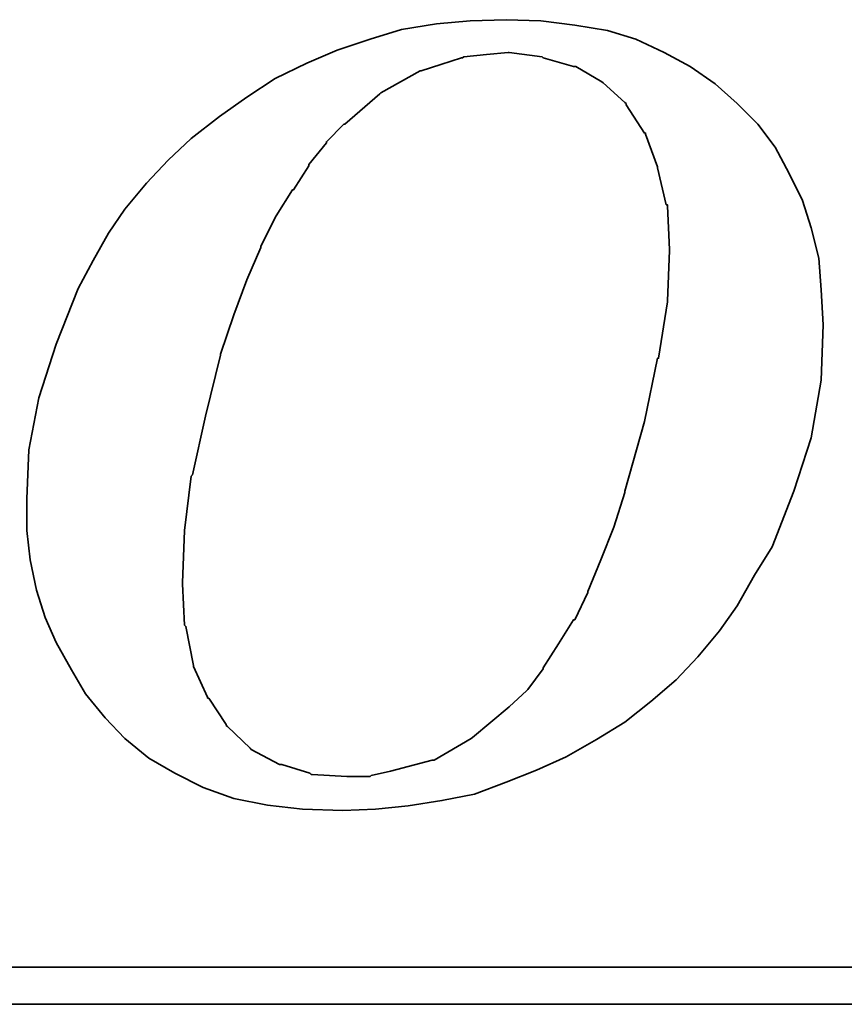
# Model space of a CAD drawing. Extents: x 10 to 201, y 57 to 158.
# Tile 42 of 49: x 148.58 to 150.37, y 103.92 to 106.06. Entities that reach past the tile are written whole.
import ezdxf

# ---------------------------------------------------------------- set-up
doc = ezdxf.new("R2010")
doc.units = 0
doc.header["$LTSCALE"] = 3
doc.header["$MEASUREMENT"] = 0
doc.layers.add('DIM', color=4, linetype='Continuous')
doc.layers.add('layer 1', color=7, linetype='Continuous')

# ---------------------------------------------------------------- blocks, each defined once
blk = doc.blocks.new('TBI MOTION logo(完整正式版)')
at = {"layer": 'layer 1', "color": 22, "lineweight": 35}
for points, knots in [([(35.79625, -6.98375), (35.79625, -6.98375), (36.23125, -7.43875), (36.23125, -7.43875), (36.23125, -7.43875), (36.23125, -7.43875), (36.75625, -7.87125), (36.75625, -7.87125), (36.75625, -7.87125), (36.75625, -7.87125), (37.33125, -8.20375), (37.33125, -8.20375), (37.33125, -8.20375), (37.33125, -8.20375), (37.95625, -8.51875), (37.95625, -8.51875), (37.95625, -8.51875), (37.95625, -8.51875), (38.62625, -8.75875), (38.62625, -8.75875), (38.62625, -8.75875), (38.62625, -8.75875), (39.37125, -8.90375), (39.37125, -8.90375), (39.37125, -8.90375), (39.37125, -8.90375), (40.14125, -8.99875), (40.14125, -8.99875), (40.14125, -8.99875), (40.14125, -8.99875), (41.02625, -9.02375), (41.02625, -9.02375), (41.02625, -9.02375), (41.02625, -9.02375), (41.74625, -8.99875), (41.74625, -8.99875), (41.74625, -8.99875), (41.74625, -8.99875), (42.46625, -8.92375), (42.46625, -8.92375), (42.46625, -8.92375), (42.46625, -8.92375), (43.21125, -8.80625), (43.21125, -8.80625), (43.21125, -8.80625), (43.21125, -8.80625), (43.93125, -8.66375), (43.93125, -8.66375), (43.93125, -8.66375), (43.93125, -8.66375), (44.62625, -8.39875), (44.62625, -8.39875), (44.62625, -8.39875), (44.62625, -8.39875), (45.29625, -8.13375), (45.29625, -8.13375), (45.29625, -8.13375), (45.29625, -8.13375), (45.94625, -7.84375), (45.94625, -7.84375), (45.94625, -7.84375), (45.94625, -7.84375), (46.61625, -7.46375), (46.61625, -7.46375), (46.61625, -7.46375), (46.61625, -7.46375), (47.24125, -7.07875), (47.24125, -7.07875), (47.24125, -7.07875), (47.24125, -7.07875), (47.81625, -6.62375), (47.81625, -6.62375), (47.81625, -6.62375), (47.81625, -6.62375), (48.36875, -6.14375), (48.36875, -6.14375), (48.36875, -6.14375), (48.36875, -6.14375), (48.84625, -5.64125), (48.84625, -5.64125), (48.84625, -5.64125), (48.84625, -5.64125), (49.32625, -5.06375), (49.32625, -5.06375), (49.32625, -5.06375), (49.32625, -5.06375), (49.71125, -4.51374), (49.71125, -4.51374), (49.71125, -4.51374), (49.71125, -4.51374), (50.09625, -3.83874), (50.09625, -3.83874), (50.09625, -3.83874), (50.09625, -3.83874), (50.48125, -3.21374), (50.48125, -3.21374), (50.48125, -3.21374), (50.48125, -3.21374), (50.96125, -1.99125), (50.96125, -1.99125), (50.96125, -1.99125), (50.96125, -1.99125), (51.34375, -0.81875), (51.34375, -0.81875), (51.34375, -0.81875), (51.34375, -0.81875), (51.56125, 0.45624), (51.56125, 0.45624), (51.56125, 0.45624), (51.56125, 0.45624), (51.60625, 1.67624), (51.60625, 1.67624), (51.60625, 1.67624), (51.60625, 1.67624), (51.56125, 2.44625), (51.56125, 2.44625), (51.56125, 2.44625), (51.56125, 2.44625), (51.51125, 3.14125), (51.51125, 3.14125), (51.51125, 3.14125), (51.51125, 3.14125), (51.34375, 3.81125), (51.34375, 3.81125), (51.34375, 3.81125), (51.34375, 3.81125), (51.15125, 4.41125), (51.15125, 4.41125), (51.15125, 4.41125), (51.15125, 4.41125), (50.86125, 5.01125), (50.86125, 5.01125), (50.86125, 5.01125), (50.86125, 5.01125), (50.55125, 5.58875), (50.55125, 5.58875), (50.55125, 5.58875), (50.55125, 5.58875), (50.16625, 6.09125), (50.16625, 6.09125), (50.16625, 6.09125), (50.16625, 6.09125), (49.71125, 6.54875), (49.71125, 6.54875), (49.71125, 6.54875), (49.71125, 6.54875), (49.23125, 6.98125), (49.23125, 6.98125), (49.23125, 6.98125), (49.23125, 6.98125), (48.67875, 7.36625), (48.67875, 7.36625), (48.67875, 7.36625), (48.67875, 7.36625), (48.10375, 7.67625), (48.10375, 7.67625), (48.10375, 7.67625), (48.10375, 7.67625), (47.48125, 7.96375), (47.48125, 7.96375), (47.48125, 7.96375), (47.48125, 7.96375), (46.85625, 8.15625), (46.85625, 8.15625), (46.85625, 8.15625), (46.85625, 8.15625), (46.13625, 8.27624), (46.13625, 8.27624), (46.13625, 8.27624), (46.13625, 8.27624), (45.39125, 8.37125), (45.39125, 8.37125), (45.39125, 8.37125), (45.39125, 8.37125), (44.62625, 8.39624), (44.62625, 8.39624), (44.62625, 8.39624), (44.62625, 8.39624), (43.83625, 8.37125), (43.83625, 8.37125), (43.83625, 8.37125), (43.83625, 8.37125), (43.09125, 8.30125), (43.09125, 8.30125), (43.09125, 8.30125), (43.09125, 8.30125), (42.32125, 8.18125), (42.32125, 8.18125), (42.32125, 8.18125), (42.32125, 8.18125), (41.62875, 7.96375), (41.62875, 7.96375), (41.62875, 7.96375), (41.62875, 7.96375), (40.90625, 7.72625), (40.90625, 7.72625), (40.90625, 7.72625), (40.90625, 7.72625), (40.23624, 7.43625), (40.23624, 7.43625), (40.23624, 7.43625), (40.23624, 7.43625), (39.54124, 7.10125), (39.54124, 7.10125), (39.54124, 7.10125), (39.54124, 7.10125), (38.91625, 6.69125), (38.91625, 6.69125), (38.91625, 6.69125), (38.91625, 6.69125), (38.31625, 6.26125), (38.31625, 6.26125), (38.31625, 6.26125), (38.31625, 6.26125), (37.69125, 5.78125), (37.69125, 5.78125), (37.69125, 5.78125), (37.69125, 5.78125), (37.18625, 5.30125), (37.18625, 5.30125), (37.18625, 5.30125), (37.18625, 5.30125), (36.70625, 4.79624), (36.70625, 4.79624), (36.70625, 4.79624), (36.70625, 4.79624), (36.23125, 4.22125), (36.23125, 4.22125), (36.23125, 4.22125), (36.23125, 4.22125), (35.87124, 3.69375), (35.87124, 3.69375), (35.87124, 3.69375), (35.87124, 3.69375), (35.53125, 3.09125), (35.53125, 3.09125), (35.53125, 3.09125), (35.53125, 3.09125), (35.19875, 2.47125), (35.19875, 2.47125), (35.19875, 2.47125), (35.19875, 2.47125), (34.71625, 1.24625), (34.71625, 1.24625), (34.71625, 1.24625), (34.71625, 1.24625), (34.33125, 0.06874), (34.33125, 0.06874), (34.33125, 0.06874), (34.33125, 0.06874), (34.11625, -1.07875), (34.11625, -1.07875), (34.11625, -1.07875), (34.11625, -1.07875), (34.07125, -2.15875), (34.07125, -2.15875), (34.07125, -2.15875), (34.07125, -2.15875), (34.07125, -2.85375), (34.07125, -2.85375), (34.07125, -2.85375), (34.07125, -2.85375), (34.14125, -3.50375), (34.14125, -3.50375), (34.14125, -3.50375), (34.14125, -3.50375), (34.28625, -4.17375), (34.28625, -4.17375), (34.28625, -4.17375), (34.28625, -4.17375), (34.47625, -4.77624), (34.47625, -4.77624), (34.47625, -4.77624), (34.47625, -4.77624), (34.71625, -5.32625), (34.71625, -5.32625), (34.71625, -5.32625), (34.71625, -5.32625), (35.05375, -5.92875), (35.05375, -5.92875), (35.05375, -5.92875), (35.05375, -5.92875), (35.36375, -6.45375), (35.36375, -6.45375), (35.36375, -6.45375), (35.36375, -6.45375), (35.79625, -6.98375), (35.79625, -6.98375)], [0, 0, 0, 0, 0.01388889, 0.01388889, 0.01388889, 0.01388889, 0.02777778, 0.02777778, 0.02777778, 0.02777778, 0.04166667, 0.04166667, 0.04166667, 0.04166667, 0.05555556, 0.05555556, 0.05555556, 0.05555556, 0.06944444, 0.06944444, 0.06944444, 0.06944444, 0.08333333, 0.08333333, 0.08333333, 0.08333333, 0.09722222, 0.09722222, 0.09722222, 0.09722222, 0.11111111, 0.11111111, 0.11111111, 0.11111111, 0.125, 0.125, 0.125, 0.125, 0.13888889, 0.13888889, 0.13888889, 0.13888889, 0.15277778, 0.15277778, 0.15277778, 0.15277778, 0.16666667, 0.16666667, 0.16666667, 0.16666667, 0.18055556, 0.18055556, 0.18055556, 0.18055556, 0.19444444, 0.19444444, 0.19444444, 0.19444444, 0.20833333, 0.20833333, 0.20833333, 0.20833333, 0.22222222, 0.22222222, 0.22222222, 0.22222222, 0.23611111, 0.23611111, 0.23611111, 0.23611111, 0.25, 0.25, 0.25, 0.25, 0.26388889, 0.26388889, 0.26388889, 0.26388889, 0.27777778, 0.27777778, 0.27777778, 0.27777778, 0.29166667, 0.29166667, 0.29166667, 0.29166667, 0.30555556, 0.30555556, 0.30555556, 0.30555556, 0.31944444, 0.31944444, 0.31944444, 0.31944444, 0.33333333, 0.33333333, 0.33333333, 0.33333333, 0.34722222, 0.34722222, 0.34722222, 0.34722222, 0.36111111, 0.36111111, 0.36111111, 0.36111111, 0.375, 0.375, 0.375, 0.375, 0.38888889, 0.38888889, 0.38888889, 0.38888889, 0.40277778, 0.40277778, 0.40277778, 0.40277778, 0.41666667, 0.41666667, 0.41666667, 0.41666667, 0.43055556, 0.43055556, 0.43055556, 0.43055556, 0.44444444, 0.44444444, 0.44444444, 0.44444444, 0.45833333, 0.45833333, 0.45833333, 0.45833333, 0.47222222, 0.47222222, 0.47222222, 0.47222222, 0.48611111, 0.48611111, 0.48611111, 0.48611111, 0.5, 0.5, 0.5, 0.5, 0.51388889, 0.51388889, 0.51388889, 0.51388889, 0.52777778, 0.52777778, 0.52777778, 0.52777778, 0.54166667, 0.54166667, 0.54166667, 0.54166667, 0.55555556, 0.55555556, 0.55555556, 0.55555556, 0.56944444, 0.56944444, 0.56944444, 0.56944444, 0.58333333, 0.58333333, 0.58333333, 0.58333333, 0.59722222, 0.59722222, 0.59722222, 0.59722222, 0.61111111, 0.61111111, 0.61111111, 0.61111111, 0.625, 0.625, 0.625, 0.625, 0.63888889, 0.63888889, 0.63888889, 0.63888889, 0.65277778, 0.65277778, 0.65277778, 0.65277778, 0.66666667, 0.66666667, 0.66666667, 0.66666667, 0.68055556, 0.68055556, 0.68055556, 0.68055556, 0.69444444, 0.69444444, 0.69444444, 0.69444444, 0.70833333, 0.70833333, 0.70833333, 0.70833333, 0.72222222, 0.72222222, 0.72222222, 0.72222222, 0.73611111, 0.73611111, 0.73611111, 0.73611111, 0.75, 0.75, 0.75, 0.75, 0.76388889, 0.76388889, 0.76388889, 0.76388889, 0.77777778, 0.77777778, 0.77777778, 0.77777778, 0.79166667, 0.79166667, 0.79166667, 0.79166667, 0.80555556, 0.80555556, 0.80555556, 0.80555556, 0.81944444, 0.81944444, 0.81944444, 0.81944444, 0.83333333, 0.83333333, 0.83333333, 0.83333333, 0.84722222, 0.84722222, 0.84722222, 0.84722222, 0.86111111, 0.86111111, 0.86111111, 0.86111111, 0.875, 0.875, 0.875, 0.875, 0.88888889, 0.88888889, 0.88888889, 0.88888889, 0.90277778, 0.90277778, 0.90277778, 0.90277778, 0.91666667, 0.91666667, 0.91666667, 0.91666667, 0.93055556, 0.93055556, 0.93055556, 0.93055556, 0.94444444, 0.94444444, 0.94444444, 0.94444444, 0.95833333, 0.95833333, 0.95833333, 0.95833333, 0.97222222, 0.97222222, 0.97222222, 0.97222222, 0.98611111, 0.98611111, 0.98611111, 0.98611111, 1, 1, 1, 1]), ([(38.33875, 1.03124), (38.33875, 1.03124), (38.62625, 1.89625), (38.62625, 1.89625), (38.62625, 1.89625), (38.62625, 1.89625), (38.91625, 2.66375), (38.91625, 2.66375), (38.91625, 2.66375), (38.91625, 2.66375), (39.22625, 3.38125), (39.22625, 3.38125), (39.22625, 3.38125), (39.22625, 3.38125), (39.22625, 3.40624), (39.22625, 3.40624), (39.22625, 3.40624), (39.22625, 3.40624), (39.56124, 4.07624), (39.56124, 4.07624), (39.56124, 4.07624), (39.56124, 4.07624), (39.92125, 4.65125), (39.92125, 4.65125), (39.92125, 4.65125), (39.92125, 4.65125), (39.94625, 4.65125), (39.94625, 4.65125), (39.94625, 4.65125), (39.94625, 4.65125), (40.28125, 5.17875), (40.28125, 5.17875), (40.28125, 5.17875), (40.28125, 5.17875), (40.28125, 5.20375), (40.28125, 5.20375), (40.28125, 5.20375), (40.28125, 5.20375), (40.66875, 5.68625), (40.66875, 5.68625), (40.66875, 5.68625), (40.66875, 5.68625), (40.66875, 5.70625), (40.66875, 5.70625), (40.66875, 5.70625), (40.66875, 5.70625), (41.05124, 6.09125), (41.05124, 6.09125), (41.05124, 6.09125), (41.05124, 6.09125), (41.07625, 6.09125), (41.07625, 6.09125), (41.07625, 6.09125), (41.07625, 6.09125), (41.84125, 6.76625), (41.84125, 6.76625), (41.84125, 6.76625), (41.84125, 6.76625), (41.86625, 6.78625), (41.86625, 6.78625), (41.86625, 6.78625), (41.86625, 6.78625), (42.73125, 7.26624), (42.73125, 7.26624), (42.73125, 7.26624), (42.73125, 7.26624), (42.75625, 7.26624), (42.75625, 7.26624), (42.75625, 7.26624), (42.75625, 7.26624), (43.18625, 7.41125), (43.18625, 7.41125), (43.18625, 7.41125), (43.18625, 7.41125), (43.64125, 7.55625), (43.64125, 7.55625), (43.64125, 7.55625), (43.64125, 7.55625), (43.66625, 7.55625), (43.66625, 7.55625), (43.66625, 7.55625), (43.66625, 7.55625), (43.69125, 7.58124), (43.69125, 7.58124), (43.69125, 7.58124), (43.69125, 7.58124), (44.19125, 7.62625), (44.19125, 7.62625), (44.19125, 7.62625), (44.19125, 7.62625), (44.67125, 7.67625), (44.67125, 7.67625), (44.67125, 7.67625), (44.67125, 7.67625), (44.69625, 7.67625), (44.69625, 7.67625), (44.69625, 7.67625), (44.69625, 7.67625), (45.41875, 7.58124), (45.41875, 7.58124), (45.41875, 7.58124), (45.41875, 7.58124), (45.44125, 7.55625), (45.44125, 7.55625), (45.44125, 7.55625), (45.44125, 7.55625), (46.11125, 7.36625), (46.11125, 7.36625), (46.11125, 7.36625), (46.11125, 7.36625), (46.13625, 7.36625), (46.13625, 7.36625), (46.13625, 7.36625), (46.13625, 7.36625), (46.15875, 7.36625), (46.15875, 7.36625), (46.15875, 7.36625), (46.15875, 7.36625), (46.73625, 7.02624), (46.73625, 7.02624), (46.73625, 7.02624), (46.73625, 7.02624), (46.76125, 7.00624), (46.76125, 7.00624), (46.76125, 7.00624), (46.76125, 7.00624), (47.24125, 6.57124), (47.24125, 6.57124), (47.24125, 6.57124), (47.24125, 6.57124), (47.26625, 6.54875), (47.26625, 6.54875), (47.26625, 6.54875), (47.26625, 6.54875), (47.26625, 6.52375), (47.26625, 6.52375), (47.26625, 6.52375), (47.26625, 6.52375), (47.67375, 5.89875), (47.67375, 5.89875), (47.67375, 5.89875), (47.67375, 5.89875), (47.69625, 5.89875), (47.69625, 5.89875), (47.69625, 5.89875), (47.69625, 5.89875), (47.69625, 5.87625), (47.69625, 5.87625), (47.69625, 5.87625), (47.69625, 5.87625), (47.96125, 5.15625), (47.96125, 5.15625), (47.96125, 5.15625), (47.96125, 5.15625), (47.96125, 5.13125), (47.96125, 5.13125), (47.96125, 5.13125), (47.96125, 5.13125), (48.15125, 4.31875), (48.15125, 4.31875), (48.15125, 4.31875), (48.15125, 4.31875), (48.17625, 4.31875), (48.17625, 4.31875), (48.17625, 4.31875), (48.17625, 4.31875), (48.17625, 4.29125), (48.17625, 4.29125), (48.17625, 4.29125), (48.17625, 4.29125), (48.22625, 3.33125), (48.22625, 3.33125), (48.22625, 3.33125), (48.22625, 3.33125), (48.22625, 3.30875), (48.22625, 3.30875), (48.22625, 3.30875), (48.22625, 3.30875), (48.17625, 2.20624), (48.17625, 2.20624), (48.17625, 2.20624), (48.17625, 2.20624), (48.17625, 2.18124), (48.17625, 2.18124), (48.17625, 2.18124), (48.17625, 2.18124), (47.98375, 0.93624), (47.98375, 0.93624), (47.98375, 0.93624), (47.98375, 0.93624), (47.96125, 0.93624), (47.96125, 0.93624), (47.96125, 0.93624), (47.96125, 0.93624), (47.67375, -0.45874), (47.67375, -0.45874), (47.67375, -0.45874), (47.67375, -0.45874), (47.24125, -1.99125), (47.24125, -1.99125), (47.24125, -1.99125), (47.24125, -1.99125), (47.24125, -2.01874), (47.24125, -2.01874), (47.24125, -2.01874), (47.24125, -2.01874), (47.00125, -2.78375), (47.00125, -2.78375), (47.00125, -2.78375), (47.00125, -2.78375), (46.71125, -3.50375), (46.71125, -3.50375), (46.71125, -3.50375), (46.71125, -3.50375), (46.42625, -4.19875), (46.42625, -4.19875), (46.42625, -4.19875), (46.42625, -4.19875), (46.42625, -4.22375), (46.42625, -4.22375), (46.42625, -4.22375), (46.42625, -4.22375), (46.13625, -4.82374), (46.13625, -4.82374), (46.13625, -4.82374), (46.13625, -4.82374), (46.11125, -4.82374), (46.11125, -4.82374), (46.11125, -4.82374), (46.11125, -4.82374), (45.77625, -5.35125), (45.77625, -5.35125), (45.77625, -5.35125), (45.77625, -5.35125), (45.44125, -5.87875), (45.44125, -5.87875), (45.44125, -5.87875), (45.44125, -5.87875), (45.44125, -5.90375), (45.44125, -5.90375), (45.44125, -5.90375), (45.44125, -5.90375), (45.10625, -6.35875), (45.10625, -6.35875), (45.10625, -6.35875), (45.10625, -6.35875), (45.08125, -6.38375), (45.08125, -6.38375), (45.08125, -6.38375), (45.08125, -6.38375), (44.69625, -6.74375), (44.69625, -6.74375), (44.69625, -6.74375), (44.69625, -6.74375), (43.88375, -7.41625), (43.88375, -7.41625), (43.88375, -7.41625), (43.88375, -7.41625), (43.85625, -7.43875), (43.85625, -7.43875), (43.85625, -7.43875), (43.85625, -7.43875), (43.04125, -7.91875), (43.04125, -7.91875), (43.04125, -7.91875), (43.04125, -7.91875), (43.01625, -7.91875), (43.01625, -7.91875), (43.01625, -7.91875), (43.01625, -7.91875), (42.99625, -7.91875), (42.99625, -7.91875), (42.99625, -7.91875), (42.99625, -7.91875), (42.08125, -8.15875), (42.08125, -8.15875), (42.08125, -8.15875), (42.08125, -8.15875), (41.65125, -8.25625), (41.65125, -8.25625), (41.65125, -8.25625), (41.65125, -8.25625), (41.62875, -8.27875), (41.62875, -8.27875), (41.62875, -8.27875), (41.62875, -8.27875), (41.60125, -8.27875), (41.60125, -8.27875), (41.60125, -8.27875), (41.60125, -8.27875), (41.12125, -8.27875), (41.12125, -8.27875), (41.12125, -8.27875), (41.12125, -8.27875), (40.35624, -8.23125), (40.35624, -8.23125), (40.35624, -8.23125), (40.35624, -8.23125), (40.33125, -8.23125), (40.33125, -8.23125), (40.33125, -8.23125), (40.33125, -8.23125), (40.30625, -8.20375), (40.30625, -8.20375), (40.30625, -8.20375), (40.30625, -8.20375), (39.68375, -8.01375), (39.68375, -8.01375), (39.68375, -8.01375), (39.68375, -8.01375), (39.66124, -8.01375), (39.66124, -8.01375), (39.66124, -8.01375), (39.66124, -8.01375), (39.63625, -8.01375), (39.63625, -8.01375), (39.63625, -8.01375), (39.63625, -8.01375), (39.01125, -7.67875), (39.01125, -7.67875), (39.01125, -7.67875), (39.01125, -7.67875), (38.98875, -7.65375), (38.98875, -7.65375), (38.98875, -7.65375), (38.98875, -7.65375), (38.48625, -7.17375), (38.48625, -7.17375), (38.48625, -7.17375), (38.48625, -7.17375), (38.45875, -7.14875), (38.45875, -7.14875), (38.45875, -7.14875), (38.45875, -7.14875), (38.45875, -7.12875), (38.45875, -7.12875), (38.45875, -7.12875), (38.45875, -7.12875), (38.07625, -6.54875), (38.07625, -6.54875), (38.07625, -6.54875), (38.07625, -6.54875), (38.05125, -6.54875), (38.05125, -6.54875), (38.05125, -6.54875), (38.05125, -6.54875), (38.05125, -6.52875), (38.05125, -6.52875), (38.05125, -6.52875), (38.05125, -6.52875), (37.74125, -5.85375), (37.74125, -5.85375), (37.74125, -5.85375), (37.74125, -5.85375), (37.74125, -5.82875), (37.74125, -5.82875), (37.74125, -5.82875), (37.74125, -5.82875), (37.57375, -4.96875), (37.57375, -4.96875), (37.57375, -4.96875), (37.57375, -4.96875), (37.54625, -4.94375), (37.54625, -4.94375), (37.54625, -4.94375), (37.54625, -4.94375), (37.50125, -4.03375), (37.50125, -4.03375), (37.50125, -4.03375), (37.50125, -4.03375), (37.50125, -4.00875), (37.50125, -4.00875), (37.50125, -4.00875), (37.50125, -4.00875), (37.54625, -2.85375), (37.54625, -2.85375), (37.54625, -2.85375), (37.54625, -2.85375), (37.69125, -1.65875), (37.69125, -1.65875), (37.69125, -1.65875), (37.69125, -1.65875), (37.71624, -1.63375), (37.71624, -1.63375), (37.71624, -1.63375), (37.71624, -1.63375), (38.00375, -0.33875), (38.00375, -0.33875), (38.00375, -0.33875), (38.00375, -0.33875), (38.33875, 1.00624), (38.33875, 1.00624), (38.33875, 1.00624), (38.33875, 1.00624), (38.33875, 1.03124), (38.33875, 1.03124)], [0, 0, 0, 0, 0.01010101, 0.01010101, 0.01010101, 0.01010101, 0.02020202, 0.02020202, 0.02020202, 0.02020202, 0.03030303, 0.03030303, 0.03030303, 0.03030303, 0.04040404, 0.04040404, 0.04040404, 0.04040404, 0.05050505, 0.05050505, 0.05050505, 0.05050505, 0.06060606, 0.06060606, 0.06060606, 0.06060606, 0.07070707, 0.07070707, 0.07070707, 0.07070707, 0.08080808, 0.08080808, 0.08080808, 0.08080808, 0.09090909, 0.09090909, 0.09090909, 0.09090909, 0.1010101, 0.1010101, 0.1010101, 0.1010101, 0.11111111, 0.11111111, 0.11111111, 0.11111111, 0.12121212, 0.12121212, 0.12121212, 0.12121212, 0.13131313, 0.13131313, 0.13131313, 0.13131313, 0.14141414, 0.14141414, 0.14141414, 0.14141414, 0.15151515, 0.15151515, 0.15151515, 0.15151515, 0.16161616, 0.16161616, 0.16161616, 0.16161616, 0.17171717, 0.17171717, 0.17171717, 0.17171717, 0.18181818, 0.18181818, 0.18181818, 0.18181818, 0.19191919, 0.19191919, 0.19191919, 0.19191919, 0.2020202, 0.2020202, 0.2020202, 0.2020202, 0.21212121, 0.21212121, 0.21212121, 0.21212121, 0.22222222, 0.22222222, 0.22222222, 0.22222222, 0.23232323, 0.23232323, 0.23232323, 0.23232323, 0.24242424, 0.24242424, 0.24242424, 0.24242424, 0.25252525, 0.25252525, 0.25252525, 0.25252525, 0.26262626, 0.26262626, 0.26262626, 0.26262626, 0.27272727, 0.27272727, 0.27272727, 0.27272727, 0.28282828, 0.28282828, 0.28282828, 0.28282828, 0.29292929, 0.29292929, 0.29292929, 0.29292929, 0.3030303, 0.3030303, 0.3030303, 0.3030303, 0.31313131, 0.31313131, 0.31313131, 0.31313131, 0.32323232, 0.32323232, 0.32323232, 0.32323232, 0.33333333, 0.33333333, 0.33333333, 0.33333333, 0.34343434, 0.34343434, 0.34343434, 0.34343434, 0.35353535, 0.35353535, 0.35353535, 0.35353535, 0.36363636, 0.36363636, 0.36363636, 0.36363636, 0.37373737, 0.37373737, 0.37373737, 0.37373737, 0.38383838, 0.38383838, 0.38383838, 0.38383838, 0.39393939, 0.39393939, 0.39393939, 0.39393939, 0.4040404, 0.4040404, 0.4040404, 0.4040404, 0.41414141, 0.41414141, 0.41414141, 0.41414141, 0.42424242, 0.42424242, 0.42424242, 0.42424242, 0.43434343, 0.43434343, 0.43434343, 0.43434343, 0.44444444, 0.44444444, 0.44444444, 0.44444444, 0.45454545, 0.45454545, 0.45454545, 0.45454545, 0.46464646, 0.46464646, 0.46464646, 0.46464646, 0.47474747, 0.47474747, 0.47474747, 0.47474747, 0.48484848, 0.48484848, 0.48484848, 0.48484848, 0.49494949, 0.49494949, 0.49494949, 0.49494949, 0.50505051, 0.50505051, 0.50505051, 0.50505051, 0.51515152, 0.51515152, 0.51515152, 0.51515152, 0.52525253, 0.52525253, 0.52525253, 0.52525253, 0.53535354, 0.53535354, 0.53535354, 0.53535354, 0.54545455, 0.54545455, 0.54545455, 0.54545455, 0.55555556, 0.55555556, 0.55555556, 0.55555556, 0.56565657, 0.56565657, 0.56565657, 0.56565657, 0.57575758, 0.57575758, 0.57575758, 0.57575758, 0.58585859, 0.58585859, 0.58585859, 0.58585859, 0.5959596, 0.5959596, 0.5959596, 0.5959596, 0.60606061, 0.60606061, 0.60606061, 0.60606061, 0.61616162, 0.61616162, 0.61616162, 0.61616162, 0.62626263, 0.62626263, 0.62626263, 0.62626263, 0.63636364, 0.63636364, 0.63636364, 0.63636364, 0.64646465, 0.64646465, 0.64646465, 0.64646465, 0.65656566, 0.65656566, 0.65656566, 0.65656566, 0.66666667, 0.66666667, 0.66666667, 0.66666667, 0.67676768, 0.67676768, 0.67676768, 0.67676768, 0.68686869, 0.68686869, 0.68686869, 0.68686869, 0.6969697, 0.6969697, 0.6969697, 0.6969697, 0.70707071, 0.70707071, 0.70707071, 0.70707071, 0.71717172, 0.71717172, 0.71717172, 0.71717172, 0.72727273, 0.72727273, 0.72727273, 0.72727273, 0.73737374, 0.73737374, 0.73737374, 0.73737374, 0.74747475, 0.74747475, 0.74747475, 0.74747475, 0.75757576, 0.75757576, 0.75757576, 0.75757576, 0.76767677, 0.76767677, 0.76767677, 0.76767677, 0.77777778, 0.77777778, 0.77777778, 0.77777778, 0.78787879, 0.78787879, 0.78787879, 0.78787879, 0.7979798, 0.7979798, 0.7979798, 0.7979798, 0.80808081, 0.80808081, 0.80808081, 0.80808081, 0.81818182, 0.81818182, 0.81818182, 0.81818182, 0.82828283, 0.82828283, 0.82828283, 0.82828283, 0.83838384, 0.83838384, 0.83838384, 0.83838384, 0.84848485, 0.84848485, 0.84848485, 0.84848485, 0.85858586, 0.85858586, 0.85858586, 0.85858586, 0.86868687, 0.86868687, 0.86868687, 0.86868687, 0.87878788, 0.87878788, 0.87878788, 0.87878788, 0.88888889, 0.88888889, 0.88888889, 0.88888889, 0.8989899, 0.8989899, 0.8989899, 0.8989899, 0.90909091, 0.90909091, 0.90909091, 0.90909091, 0.91919192, 0.91919192, 0.91919192, 0.91919192, 0.92929293, 0.92929293, 0.92929293, 0.92929293, 0.93939394, 0.93939394, 0.93939394, 0.93939394, 0.94949495, 0.94949495, 0.94949495, 0.94949495, 0.95959596, 0.95959596, 0.95959596, 0.95959596, 0.96969697, 0.96969697, 0.96969697, 0.96969697, 0.97979798, 0.97979798, 0.97979798, 0.97979798, 0.98989899, 0.98989899, 0.98989899, 0.98989899, 1, 1, 1, 1]), ([(75.90875, -9.47875), (75.90875, -9.47875), (75.90875, -12.28625), (75.90875, -12.28625), (75.90875, -12.28625), (75.90875, -12.28625), (75.90875, -12.47875), (75.90875, -12.47875), (75.90875, -12.47875), (75.90875, -12.47875), (75.71625, -12.47875), (75.71625, -12.47875), (75.71625, -12.47875), (75.71625, -12.47875), (-88.32875, -12.47875), (-88.32875, -12.47875), (-88.32875, -12.47875), (-88.32875, -12.47875), (-88.32875, -13.29375), (-88.32875, -13.29375), (-88.32875, -13.29375), (-88.32875, -13.29375), (82.89125, -13.29375), (82.89125, -13.29375), (82.89125, -13.29375), (82.89125, -13.29375), (75.90875, -9.47875), (75.90875, -9.47875)], [0, 0, 0, 0, 0.14285714, 0.14285714, 0.14285714, 0.14285714, 0.28571429, 0.28571429, 0.28571429, 0.28571429, 0.42857143, 0.42857143, 0.42857143, 0.42857143, 0.57142857, 0.57142857, 0.57142857, 0.57142857, 0.71428571, 0.71428571, 0.71428571, 0.71428571, 0.85714286, 0.85714286, 0.85714286, 0.85714286, 1, 1, 1, 1])]:
    blk.add_open_spline(points, degree=3, knots=knots, dxfattribs=at)

msp = doc.modelspace()

# ---------------------------------------------------------------- block references
at = {"layer": 'DIM', "color": 7, "xscale": 0.0985374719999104, "yscale": 0.0985374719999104, "zscale": 0.0985374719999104}
msp.add_blockref('TBI MOTION logo(完整正式版)', (145.2343, 105.2347), dxfattribs=at)

doc.saveas('drawing.dxf')
